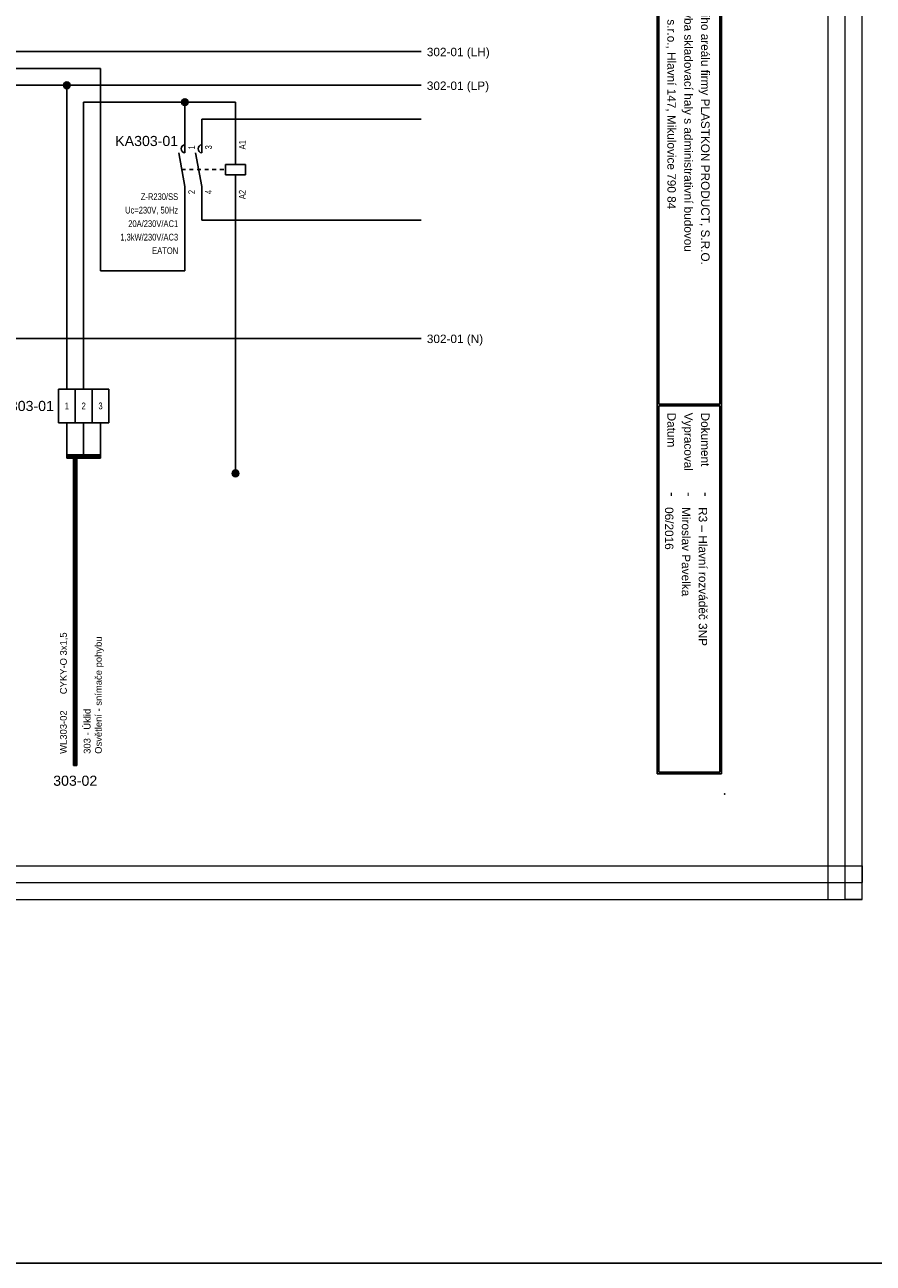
# Model space of a CAD drawing. Extents: x -3642 to 3381, y 3251 to 3904.
# Tile 15 of 41: x -1164 to -912, y 3251 to 3618. Entities that reach past the tile are written whole.
import ezdxf
from ezdxf.enums import TextEntityAlignment as Align

# ---------------------------------------------------------------- set-up
doc = ezdxf.new("R2010")
doc.units = 0
doc.header["$MEASUREMENT"] = 0
doc.linetypes.add('DASHED', pattern=[0.564444, 0.282222, -0.282222])
for name, color, linetype in [('1-KRESBA', 7, 'Continuous'), ('__Bílá', 7, 'Continuous'), ('__Rudá 010', 10, 'Continuous'), ('__Vínová 220', 220, 'Continuous'), ('__Černá 250', 7, 'Continuous')]:
    doc.layers.add(name, color=color, linetype=linetype)
doc.styles.add('Arial', font='arial.ttf')
doc.styles.add('GENERATED_STYLE_1', font='arial.ttf')

# ---------------------------------------------------------------- blocks, each defined once
blk = doc.blocks.new('BLK_Razítko_malé_pro_rozváděče')
at = {"layer": '__Bílá'}
for p, q in [((15, -1), (15, -20)), ((15, -1), (294, -1)), ((15.5, -1.5), (15.5, -19.5)), ((15.5, -1.5), (184.5, -1.5)), ((184.5, -1.5), (184.5, -19.5)), ((185, -1.5), (185, -19.5)), ((185, -1.5), (293.5, -1.5)), ((293.5, -19.5), (293.5, -1.5)), ((294, -20), (294, -1)), ((15, -20), (294, -20)), ((15.5, -19.5), (184.5, -19.5)), ((185, -19.5), (293.5, -19.5)), ((15, -405), (15, -419)), ((15, -405), (294, -405)), ((15.5, -405.5), (15.5, -418.5)), ((15.5, -405.5), (194.5, -405.5)), ((194.5, -405.5), (194.5, -418.5)), ((195, -405.5), (195, -418.5)), ((195, -405.5), (293.5, -405.5)), ((293.5, -405.5), (293.5, -418.5)), ((294, -405), (294, -419)), ((15, -419), (294, -419)), ((15.5, -418.5), (194.5, -418.5)), ((195, -418.5), (293.5, -418.5))]:
    blk.add_line(p, q, dxfattribs=at)
for p in [(0, 0), (300, 0), (0, -420), (300, -420)]:
    blk.add_point(p, dxfattribs=at)
at = {"layer": '__Bílá', "style": 'Arial'}
for s, height, p in [('-', 3, (38, -7)), ('Dokument', 2.5, (187, -7)), ('-', 3, (210.5, -7)), ('SO/PS', 2.5, (17.5, -12)), ('-', 3, (38, -12)), ('Vypracoval', 2.5, (187, -12)), ('-', 3, (210.5, -12)), ('Investor', 2.5, (17.5, -17)), ('Datum', 2.5, (187, -17)), ('-', 3, (38, -17)), ('-', 3, (210.5, -17)), ('PVLK PROJECT s.r.o. , Langrova 195/33,  787 01 Šumperk', 2.5, (17.5, -411)), ('Copyright © 2012 PVLK', 2.5, (197, -411)), ('Telefon: 773 836 685, mobil: 777 848 204, e-mail: %%Upavelka@pvlk.cz', 2.5, (17.5, -416)), ('Číslo dokumentu .....', 2.5, (197, -416))]:
    blk.add_text(s, height=height, dxfattribs=at).set_placement(p)
at = {"layer": '__Vínová 220', "char_height": 2.5, "attachment_point": 7, "style": 'Arial'}
for s, insert in [('715 0908', (17.5, -7)), ('Rozšíření výrobního areálu firmy PLASTKON PRODUCT, S.R.O.', (42.5, -7.75)), ('R3 – Hlavní rozváděč 3NP', (215, -7.75)), ('SO 02 - Novostavba skladovací haly s administrativní budovou', (42.5, -12.75)), ('Miroslav Pavelka', (215, -12.75)), ('Plastkon product, s.r.o., Hlavní 147, Mikulovice 790 84', (42.5, -17.75)), ('06/2016', (215, -17.75))]:
    blk.add_mtext(s, dxfattribs=dict(at, insert=insert))
at = {"layer": '__Vínová 220', "style": 'Arial'}
blk.add_attdef('ČÍSLO', text='', height=4, dxfattribs=at).set_placement((290, -416), align=Align.RIGHT)
blk = doc.blocks.new('V0109A03')
for p, q in [((5, 10), (0, 10)), ((0, 0), (0, 10)), ((10, 10), (5, 10)), ((5, 0), (5, 10)), ((15, 10), (10, 10)), ((10, 0), (10, 10)), ((15, 0), (15, 10)), ((5, 0), (0, 0)), ((10, 0), (5, 0)), ((15, 0), (10, 0))]:
    blk.add_line(p, q)
at = {"style": 'Arial'}
blk.add_attdef('POPIS', text='', height=3, dxfattribs=at).set_placement((-2, 5), align=Align.RIGHT)
at = {"style": 'Arial', "width": 0.8}
for tag, p in [('S1', (2.5, 5)), ('S2', (7.5, 5)), ('S3', (12.5, 5))]:
    blk.add_attdef(tag, text='', height=2, dxfattribs=at).set_placement(p, align=Align.MIDDLE)
blk = doc.blocks.new('L0001A01')
h = blk.add_hatch(color=256)
edge = h.paths.add_edge_path()
edge.add_arc((0, 0), 1, 0, 360)
blk.add_circle((0, 0), 1)
blk = doc.blocks.new('moe01029')
for p, q in [((0, 5), (0, 10)), ((5, 5), (5, 10)), ((15, 1.5), (15, 10)), ((-1.82, 5), (0, -5)), ((3.18, 5), (5, -5)), ((12, -1.5), (12, 1.5)), ((12, 1.5), (18, 1.5)), ((18, 1.5), (18, -1.5)), ((18, -1.5), (12, -1.5)), ((15, -1.5), (15, -10)), ((0, -5), (0, -10)), ((5, -5), (5, -10))]:
    blk.add_line(p, q)
at = {"linetype": 'DASHED', "ltscale": 4}
blk.add_line((-0.91, 0), (12, 0), dxfattribs=at)
for centre in [(0.15, 6.2), (5.15, 6.2)]:
    blk.add_arc(centre, 1.21, 97.3062, 262.6938)
at = {"style": 'Arial'}
blk.add_attdef('POPIS', text='', height=3, dxfattribs=at).set_placement((-2, 7), align=Align.RIGHT)
at = {"style": 'Arial', "width": 0.8}
for tag, p in [('NO1', (3, 6)), ('NO2', (8, 6)), ('A1', (18, 6))]:
    blk.add_attdef(tag, p, '', height=2, rotation=90, dxfattribs=at)
for tag, p in [('TYP', (-2, -9)), ('CÍVKA', (-2, -13)), ('AC1(PROUD)', (-2, -17)), ('AC3(VÝKON)', (-2, -21)), ('DOPLŇ1', (-2, -25)), ('DOPLŇ2', (-2, -29))]:
    blk.add_attdef(tag, text='', height=2, dxfattribs=at).set_placement(p, align=Align.RIGHT)
for tag, p in [('CO1', (3, -6)), ('CO2', (8, -6)), ('A2', (18, -6))]:
    blk.add_attdef(tag, text='', height=2, rotation=90, dxfattribs=at).set_placement(p, align=Align.RIGHT)
blk = doc.blocks.new('V0085A01')
h = blk.add_hatch(color=256)
edge = h.paths.add_edge_path()
edge.add_arc((0, 0), 1, 0, 360)
blk.add_circle((0, 0), 1)

msp = doc.modelspace()

# ---------------------------------------------------------------- linework, layer by layer
at = {"layer": '1-KRESBA'}
for p, q in [((-1046.36, 3610), (-1321.36, 3610)), ((-1141.36, 3605), (-1251.36, 3605)), ((-1141.36, 3605), (-1141.36, 3545)), ((-1321.36, 3600), (-1046.36, 3600)), ((-1151.36, 3510), (-1151.36, 3600)), ((-1146.36, 3510), (-1146.36, 3595)), ((-1101.36, 3595), (-1146.36, 3595)), ((-1116.36, 3585), (-1116.36, 3595)), ((-1101.36, 3585), (-1101.36, 3595)), ((-1111.36, 3585), (-1111.36, 3590)), ((-1111.36, 3590), (-1046.36, 3590)), ((-1116.36, 3545), (-1116.36, 3565)), ((-1111.36, 3565), (-1111.36, 3560)), ((-1101.36, 3565), (-1101.36, 3485)), ((-1111.36, 3560), (-1046.36, 3560)), ((-1141.36, 3545), (-1116.36, 3545)), ((-1046.36, 3525), (-1321.36, 3525)), ((-1151.36, 3500), (-1151.36, 3490)), ((-1146.36, 3500), (-1146.36, 3490)), ((-1141.36, 3500), (-1141.36, 3490)), ((-1151.36, 3490.5), (-1151.36, 3490)), ((-1151.36, 3490.5), (-1141.36, 3490.5)), ((-1149.36, 3398.43), (-1149.36, 3490.39)), ((-1149.36, 3490.39), (-1148.86, 3490.39)), ((-1148.86, 3398.43), (-1148.86, 3490.39)), ((-1148.36, 3490.39), (-1148.86, 3490.39)), ((-1148.36, 3398.43), (-1148.36, 3490.39)), ((-1141.36, 3490.5), (-1141.36, 3490)), ((-1151.36, 3489.5), (-1151.36, 3490)), ((-1151.36, 3490), (-1141.36, 3490)), ((-1151.36, 3489.5), (-1141.36, 3489.5)), ((-1141.36, 3489.5), (-1141.36, 3490)), ((-1149.36, 3398.43), (-1148.86, 3398.43)), ((-1148.36, 3398.43), (-1148.86, 3398.43))]:
    msp.add_line(p, q, dxfattribs=at)
at = {"layer": '1-KRESBA', "color": 3}
msp.add_lwpolyline([(-3642.15, 3903.52), (3380.95, 3903.52), (3380.95, 3250.95), (-3642.15, 3250.95)], close=True, dxfattribs=at)
at = {"layer": '__Vínová 220', "lineweight": 0}
for p, q in [((-925.67, 3358.74), (-925.67, 3724.82)), ((-920.67, 3358.74), (-920.67, 3724.82)), ((-915.67, 3358.74), (-915.67, 3724.82)), ((-1412.08, 3368.74), (-915.67, 3368.74)), ((-915.67, 3368.74), (-915.67, 3363.74)), ((-1412.08, 3363.74), (-915.67, 3363.74)), ((-915.67, 3358.74), (-915.67, 3363.74)), ((-1412.08, 3358.74), (-915.67, 3358.74)), ((-925.67, 3358.74), (-920.67, 3358.74)), ((-915.67, 3358.74), (-920.67, 3358.74))]:
    msp.add_line(p, q, dxfattribs=at)

# ---------------------------------------------------------------- block references
at = {"color": 250, "linetype": 'Continuous'}
msp.add_blockref('V0085A01', (-1101.36, 3485), dxfattribs=at)
at = {"layer": '1-KRESBA', "rotation": 270}
msp.add_blockref('BLK_Razítko_malé_pro_rozváděče', (-956.36, 3690), dxfattribs=at).add_auto_attribs({'ČÍSLO': '24.5'})
at = {"layer": '1-KRESBA', "color": 250, "linetype": 'Continuous'}
for p in [(-1151.36, 3600), (-1116.36, 3595)]:
    msp.add_blockref('L0001A01', p, dxfattribs=at)
at = {"layer": '__Černá 250'}
msp.add_blockref('moe01029', (-1116.36, 3575), dxfattribs=at).add_auto_attribs({'POPIS': 'KA303-01', 'TYP': 'Z-R230/SS', 'CÍVKA': 'Uc=230V, 50Hz', 'AC1(PROUD)': '20A/230V/AC1', 'AC3(VÝKON)': '1,3kW/230V/AC3', 'DOPLŇ1': 'EATON', 'CO1': '2', 'NO1': '1', 'CO2': '4', 'NO2': '3', 'A1': 'A1', 'A2': 'A2'})
ref = msp.add_blockref('V0109A03', (-1153.86, 3500), dxfattribs=at)
ref.add_attrib('POPIS', 'D303-01', dxfattribs={"layer": '0', "height": 3, "style": 'Arial'}).set_placement((-1155.18, 3503.48), align=Align.RIGHT)
ref.add_attrib('S1', '1', dxfattribs={"layer": '0', "height": 2, "style": 'Arial', "width": 0.8}).set_placement((-1151.36, 3505), align=Align.MIDDLE)
ref.add_attrib('S2', '2', dxfattribs={"layer": '0', "height": 2, "style": 'Arial', "width": 0.8}).set_placement((-1146.36, 3505), align=Align.MIDDLE)
ref.add_attrib('S3', '3', dxfattribs={"layer": '0', "height": 2, "style": 'Arial', "width": 0.8}).set_placement((-1141.36, 3505), align=Align.MIDDLE)

# ---------------------------------------------------------------- texts
at = {"layer": '1-KRESBA', "style": 'Arial'}
for s, p in [('302-01 (LH)', (-1044.65, 3608.62)), ('302-01 (LP)', (-1044.65, 3598.62)), ('302-01 (N)', (-1044.65, 3523.62))]:
    msp.add_text(s, height=2.5, dxfattribs=at).set_placement(p)
at = {"layer": '__Rudá 010', "style": 'Arial'}
for s, p in [('CYKY-O 3x1,5', (-1151.36, 3419.56)), ('WL303-02', (-1151.36, 3401.89))]:
    msp.add_text(s, height=2, rotation=90, dxfattribs=at).set_placement(p)
at = {"layer": '__Rudá 010', "style": 'GENERATED_STYLE_1'}
msp.add_text('303-02', height=3, dxfattribs=at).set_placement((-1148.86, 3392.43), align=Align.CENTER)
at = {"layer": '__Rudá 010', "insert": (-1146.33, 3401.89), "char_height": 2, "width": 62.8406, "attachment_point": 1, "rotation": 90, "style": 'Arial'}
msp.add_mtext('303 - Úklid\\POsvětlení - snímače pohybu', dxfattribs=at)

doc.saveas('drawing.dxf')
